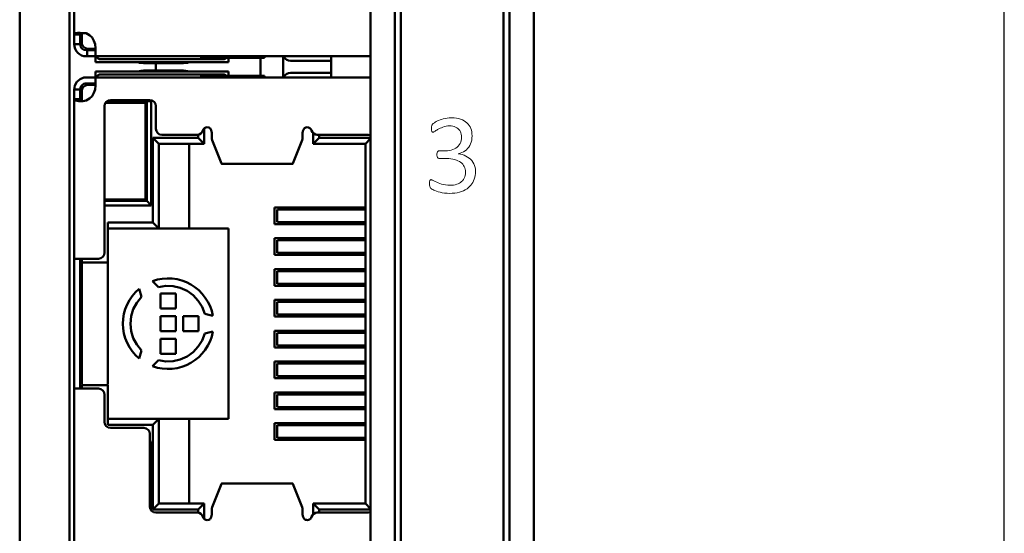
# Model space of a CAD drawing. Header units: millimetres. Extents: x 5 to 292, y 5 to 205.
# Tile 18 of 21: x 205.09 to 221.37, y 131.04 to 139.54. Entities that reach past the tile are written whole.
import ezdxf

# ---------------------------------------------------------------- set-up
doc = ezdxf.new("R2010")
doc.units = ezdxf.units.MM
doc.styles.add('TextStyle_1', font='Arial.TTF', dxfattribs={"height": 3.5})
doc.dimstyles.new('DIM_ST_1', dxfattribs={"dimtxt": 3.5, "dimasz": 2.5, "dimexe": 1.75, "dimexo": 0, "dimgap": 0.4375, "dimtad": 1, "dimlfac": 2, "dimrnd": 0.01, "dimdsep": 46, "dimtxsty": 'TextStyle_1', "dimcen": 0.09, "dimclrd": 7, "dimclre": 7, "dimclrt": 7, "dimazin": 0, "dimtfac": 1, "dimtdec": 0, "dimtmove": 0, "dimatfit": 3, "dimldrblk": 'NONE', "dimfxl": 1, "dimtvp": 1, "dimtolj": 1, "dimarcsym": 0})

# ---------------------------------------------------------------- blocks, each defined once
blk = doc.blocks.new('*D8')
at = {"color": 7, "lineweight": -2}
for p, q in [((213.34, 156.76), (223.12, 156.76)), ((221.37, 89.26), (221.37, 154.26)), ((213.34, 86.76), (223.12, 86.76))]:
    blk.add_line(p, q, dxfattribs=at)
at = {"color": 7}
for points in [[(221.787, 154.26), (220.954, 154.26), (221.37, 156.76)], [(220.954, 89.26), (221.787, 89.26), (221.37, 86.76)]]:
    blk.add_solid(points, dxfattribs=at)
at = {"layer": 'Defpoints', "color": 0}
for p in [(213.34, 156.76), (221.37, 156.76), (213.34, 86.76)]:
    blk.add_point(p, dxfattribs=at)
at = {"color": 7, "insert": (219.146, 121.76), "char_height": 3.5, "attachment_point": 5, "rotation": 90, "style": 'TextStyle_1'}
blk.add_mtext('\\A1;140{\\H0.5x;\\S^ ;}', dxfattribs=at)
blk = doc.blocks.new('_None')
blk = doc.blocks.new('Seite_1')
at = {"color": 7, "linetype": 'Continuous', "lineweight": 50}
for p, q in [((205.0903, 87.5103), (205.0903, 156.0103)), ((205.9152, 156.0103), (205.9152, 87.5103)), ((210.8903, 87.5103), (210.8903, 156.0103)), ((211.2903, 156.0103), (211.2903, 87.5103)), ((213.1903, 87.5103), (213.1903, 156.0103)), ((213.5903, 156.0103), (213.5903, 87.5103)), ((211.3903, 87.6103), (211.3903, 155.9103)), ((213.0903, 155.9103), (213.0903, 87.6103)), ((207.3403, 138.8234), (207.3403, 138.6971)), ((208.4296, 137.1554), (209.6054, 137.1554)), ((209.3486, 136.4004), (209.3486, 136.1902)), ((209.3486, 135.8904), (209.3486, 135.6802)), ((209.3486, 135.3804), (209.3486, 135.1702)), ((209.3486, 134.8704), (209.3486, 134.6602)), ((209.3486, 134.3604), (209.3486, 134.1502)), ((209.3486, 133.8504), (209.3486, 133.6402)), ((209.3486, 133.3404), (209.3486, 133.1302)), ((209.3486, 132.8304), (209.3486, 132.6202)), ((209.6054, 131.8651), (208.4296, 131.8651))]:
    blk.add_line(p, q, dxfattribs=at)
at = {"color": 7, "linetype": 'Continuous', "lineweight": 9}
for p, q in [((212.0259, 137.3701), (212.1316, 137.3701)), ((212.1476, 137.2434), (212.0282, 137.2434)), ((212.3421, 137.3226), (212.3421, 137.3207))]:
    blk.add_line(p, q, dxfattribs=at)
at = {"color": 7, "lineweight": 50, "flags": 128}
for points in [[(205.9903, 141.9353), (205.9903, 139.2938)], [(205.9903, 139.2938), (205.9972, 139.3105), (206.0082, 139.3161), (206.0265, 139.3198), (206.0536, 139.3215), (206.0903, 139.3213), (206.1364, 139.3193), (206.1903, 139.3153)], [(205.9903, 139.1352), (205.9903, 139.1821), (205.9903, 139.2252), (205.9903, 139.2629), (205.9903, 139.2938)], [(205.9903, 139.2938), (206.0903, 139.2938)], [(206.1128, 139.3203), (206.1084, 139.3198), (206.0993, 139.3161), (206.0938, 139.3105), (206.091, 139.3031), (206.0903, 139.2938)], [(206.0903, 139.2938), (206.0903, 139.2629), (206.0903, 139.2252), (206.0903, 139.1821), (206.0903, 139.1352)], [(206.1153, 139.3202), (206.1153, 139.3103)], [(206.1153, 139.1603), (206.1153, 139.1718), (206.1153, 139.2042), (206.1153, 139.2529), (206.1153, 139.3103)], [(206.1903, 139.3153), (206.2425, 139.2853), (206.286, 139.2436), (206.3183, 139.1927), (206.3374, 139.1356)], [(205.9903, 139.1352), (205.9942, 139.0962), (206.0056, 139.0587), (206.024, 139.0241), (206.0489, 138.9938), (206.0792, 138.969), (206.1138, 138.9505), (206.1513, 138.9391), (206.1903, 138.9353)], [(205.9903, 139.1352), (206.0903, 139.1352)], [(206.1903, 139.0353), (206.1521, 139.0429), (206.1196, 139.0645), (206.0979, 139.097), (206.0903, 139.1352)], [(206.1153, 139.1603), (206.1229, 139.122), (206.1446, 139.0896), (206.1771, 139.0679), (206.2153, 139.0603)], [(206.2044, 139.0353), (206.1903, 139.0353)], [(206.2044, 139.0353), (206.3419, 139.0353)], [(206.2044, 138.9353), (206.2044, 139.0353)], [(206.2153, 139.0603), (206.3425, 139.0603)], [(206.3374, 139.1356), (206.3425, 139.0697)], [(206.3377, 139.0603), (206.3419, 139.0353)], [(206.3425, 138.9356), (206.3425, 138.945), (206.3425, 138.9725), (206.3425, 139.0155), (206.3425, 139.0697)], [(206.2044, 138.9353), (206.1903, 138.9353)], [(206.3355, 138.9353), (206.2044, 138.9353)], [(206.3419, 138.9353), (206.3419, 138.8353)], [(206.3425, 138.9356), (210.8903, 138.9356)], [(206.4419, 138.8853), (206.4262, 138.8864), (206.4124, 138.8895), (206.3891, 138.9003), (206.3701, 138.9156), (206.3553, 138.9353)], [(206.4419, 138.8853), (208.4419, 138.8853)], [(207.2547, 138.9353), (207.2501, 138.9353), (207.2366, 138.9353)], [(208.0903, 138.9103), (208.0903, 138.9356)], [(208.0903, 138.9103), (209.1403, 138.9103)], [(208.507, 138.9103), (208.4946, 138.9003), (208.4713, 138.8895), (208.4576, 138.8864), (208.4419, 138.8853)], [(208.5419, 138.8353), (208.5419, 138.9103)], [(209.0723, 138.6103), (209.0723, 138.6213), (209.0723, 138.7295), (209.0723, 138.8578), (209.0723, 138.9103)], [(209.1403, 138.9356), (209.1403, 138.9103)], [(209.4493, 138.9276), (209.4493, 138.5931)], [(210.2403, 138.585), (210.2403, 138.9356)], [(206.4419, 138.8353), (206.4036, 138.8353), (206.3712, 138.8353), (206.3495, 138.8353), (206.3419, 138.8353)], [(208.4419, 138.8353), (206.4419, 138.8353)], [(207.138, 138.8234), (207.1008, 138.8249), (207.0689, 138.8292), (207.0481, 138.8353)], [(207.797, 138.8234), (207.138, 138.8234)], [(207.887, 138.8353), (207.8661, 138.8292), (207.8342, 138.8249), (207.797, 138.8234)], [(208.5419, 138.8353), (208.5343, 138.8353), (208.5126, 138.8353), (208.4802, 138.8353), (208.4419, 138.8353)], [(209.7425, 138.8606), (209.6756, 138.8606), (209.6188, 138.8606), (209.581, 138.8606), (209.5675, 138.8606)], [(209.7425, 138.8606), (210.2403, 138.8606)], [(206.1523, 138.5816), (206.0882, 138.5572), (206.0361, 138.5125), (206.0021, 138.4529), (205.9903, 138.3853)], [(206.1903, 138.5853), (206.1716, 138.5844), (206.1523, 138.5816)], [(206.1903, 138.5853), (206.2148, 138.5853), (206.2342, 138.5853)], [(206.2342, 138.5853), (206.3355, 138.5853)], [(206.3419, 138.6853), (206.3495, 138.6853), (206.3712, 138.6853), (206.4036, 138.6853), (206.4419, 138.6853)], [(206.3419, 138.6853), (206.3419, 138.5853)], [(210.8903, 138.585), (206.3425, 138.585)], [(206.3425, 138.4508), (206.3425, 138.5051), (206.3425, 138.548), (206.3425, 138.5755), (206.3425, 138.585)], [(206.3553, 138.5853), (206.3701, 138.6049), (206.3891, 138.6202), (206.4124, 138.6311), (206.4262, 138.6342), (206.4419, 138.6353)], [(206.4419, 138.6853), (208.4419, 138.6853)], [(208.4419, 138.6353), (206.4419, 138.6353)], [(207.0481, 138.6853), (207.0689, 138.6914), (207.1008, 138.6956), (207.138, 138.6971)], [(207.138, 138.6971), (207.797, 138.6971)], [(207.2366, 138.5853), (207.2501, 138.5853), (207.2547, 138.5853)], [(207.797, 138.6971), (207.8342, 138.6956), (207.8661, 138.6914), (207.887, 138.6853)], [(209.1403, 138.6103), (208.0903, 138.6103)], [(208.0903, 138.585), (208.0903, 138.6103)], [(208.4419, 138.6853), (208.4802, 138.6853), (208.5126, 138.6853), (208.5343, 138.6853), (208.5419, 138.6853)], [(208.4419, 138.6353), (208.4576, 138.6342), (208.4713, 138.6311), (208.4946, 138.6202), (208.507, 138.6103)], [(208.5419, 138.6103), (208.5419, 138.6853)], [(209.1403, 138.6103), (209.1403, 138.585)], [(209.5675, 138.66), (209.581, 138.66), (209.6188, 138.66), (209.6756, 138.66), (209.7425, 138.66)], [(210.2403, 138.66), (209.7425, 138.66)], [(206.0903, 138.3853), (205.9903, 138.3853)], [(205.9903, 138.2267), (205.9903, 138.2576), (205.9903, 138.2953), (205.9903, 138.3384), (205.9903, 138.3853)], [(206.0903, 138.3853), (206.0946, 138.4144), (206.1073, 138.4409), (206.1271, 138.4627), (206.1523, 138.4778)], [(206.0903, 138.3853), (206.0903, 138.3384), (206.0903, 138.2953), (206.0903, 138.2576), (206.0903, 138.2267)], [(206.2153, 138.4603), (206.1771, 138.4527), (206.1446, 138.431), (206.1229, 138.3985), (206.1153, 138.3603)], [(206.1523, 138.4778), (206.1714, 138.4834), (206.1903, 138.4853)], [(206.2342, 138.4853), (206.2148, 138.4853), (206.1903, 138.4853)], [(206.3374, 138.385), (206.3183, 138.3278), (206.286, 138.277), (206.2425, 138.2353), (206.1903, 138.2052)], [(206.3425, 138.4603), (206.2153, 138.4603)], [(206.3419, 138.4853), (206.2342, 138.4853)], [(206.3425, 138.4508), (206.3374, 138.385)], [(206.3419, 138.4853), (206.3377, 138.4603)], [(206.0903, 138.2267), (205.9903, 138.2267)], [(206.1903, 138.2052), (206.1317, 138.1947), (206.0997, 138.1934), (206.0681, 138.1947), (206.0385, 138.1987), (206.0137, 138.2054), (205.9966, 138.2147), (205.9903, 138.2267)], [(205.9903, 138.2267), (205.9903, 135.5853)], [(206.1309, 138.1947), (206.127, 138.1951), (206.1124, 138.1995), (206.1006, 138.2065), (206.093, 138.2156), (206.0903, 138.2267)], [(206.1153, 138.2103), (206.1153, 138.2676), (206.1153, 138.3163), (206.1153, 138.3487), (206.1153, 138.3603)], [(206.1153, 138.2103), (206.1153, 138.1986)], [(206.4925, 138.1103), (206.5001, 138.1485), (206.5218, 138.181), (206.5542, 138.2027), (206.5925, 138.2103)], [(206.4925, 135.6853), (206.4925, 138.1103)], [(206.5113, 138.1653), (207.1678, 138.1653)], [(206.5357, 138.1903), (207.2653, 138.1903)], [(206.5903, 138.1903), (206.6097, 138.1653)], [(206.5903, 138.1903), (206.5903, 138.1653)], [(207.2425, 138.2103), (206.5925, 138.2103)], [(207.0222, 138.1653), (207.0403, 138.1903)], [(207.0403, 138.1903), (207.0403, 138.1653)], [(207.1678, 138.1653), (207.1678, 136.5653)], [(207.1903, 136.5403), (207.1903, 138.1903)], [(207.2425, 138.2103), (207.2808, 138.2027), (207.3132, 138.181), (207.3349, 138.1485), (207.3425, 138.1103)], [(207.2653, 138.1903), (207.2653, 136.4653)], [(207.3425, 137.7353), (207.3425, 138.1103)], [(207.3425, 137.7353), (207.3501, 137.697), (207.3718, 137.6646), (207.4042, 137.6429), (207.4425, 137.6353)], [(208.1196, 137.7067), (208.13, 137.7282), (208.1466, 137.7454), (208.1679, 137.7565), (208.1915, 137.7603)], [(208.1403, 137.4878), (208.1403, 137.7389)], [(208.1915, 137.7603), (208.216, 137.7561), (208.2379, 137.7442)], [(208.2379, 137.7442), (208.2566, 137.7101), (208.2665, 137.6676)], [(209.7685, 137.6676), (209.7785, 137.7101), (209.7971, 137.7442)], [(209.7971, 137.7442), (209.819, 137.7561), (209.8435, 137.7603)], [(209.8435, 137.7603), (209.8672, 137.7565), (209.8884, 137.7454), (209.905, 137.7282), (209.9154, 137.7067)], [(207.2903, 137.5878), (207.3903, 137.4878)], [(207.2903, 137.5878), (207.2903, 136.1853)], [(208.0403, 137.5878), (207.2903, 137.5878)], [(207.4425, 137.6353), (208.0238, 137.6353)], [(208.0238, 137.6353), (208.0552, 137.6403), (208.0835, 137.6551), (208.1057, 137.678), (208.1196, 137.7067)], [(208.0403, 137.6379), (208.0403, 137.5878)], [(208.0403, 137.5878), (208.1403, 137.4878)], [(208.2665, 137.6114), (208.2665, 137.6676)], [(208.2665, 137.6114), (208.27, 137.5696), (208.2735, 137.5472)], [(209.7615, 137.5472), (209.765, 137.5696), (209.7685, 137.6114)], [(209.7685, 137.6676), (209.7685, 137.6114)], [(209.9154, 137.7067), (209.9293, 137.678), (209.9515, 137.6551), (209.9798, 137.6403), (210.0113, 137.6353)], [(209.9403, 137.6666), (209.9403, 137.4878)], [(210.0403, 137.5878), (209.9403, 137.4878)], [(210.0113, 137.6353), (210.8575, 137.6353)], [(210.0403, 137.5878), (210.0403, 137.6353)], [(210.8903, 137.5878), (210.0403, 137.5878)], [(210.8903, 137.5728), (210.8053, 137.4878)], [(210.8575, 137.6353), (210.8903, 137.6287)], [(207.3903, 137.4878), (208.1403, 137.4878)], [(207.3903, 136.0853), (207.3903, 137.4878)], [(207.8903, 137.4878), (207.8903, 136.0853)], [(208.2735, 137.5472), (208.4297, 137.1592)], [(209.6053, 137.1592), (209.7615, 137.5472)], [(209.9403, 137.4878), (210.8053, 137.4878)], [(210.8053, 137.4878), (210.8053, 131.5328)], [(208.4297, 137.1592), (208.4322, 137.1573)], [(209.6028, 137.1573), (209.6053, 137.1592)], [(207.1678, 136.5653), (206.4925, 136.5653)], [(206.4925, 136.5403), (207.1903, 136.5403)], [(207.2653, 136.4653), (206.4925, 136.4653)], [(206.5903, 136.5403), (206.5943, 136.5653)], [(206.5903, 136.5653), (206.5903, 136.5403)], [(207.0366, 136.5653), (207.0403, 136.5403)], [(207.0403, 136.5653), (207.0403, 136.5403)], [(207.1903, 136.5403), (207.2653, 136.4653)], [(209.3053, 136.4328), (209.3053, 136.1578)], [(210.8053, 136.4328), (209.3053, 136.4328)], [(209.8053, 136.4328), (209.8053, 136.4003)], [(209.8153, 136.4103), (209.8153, 136.4328)], [(209.9653, 136.4328), (209.9653, 136.4203)], [(210.0903, 136.4203), (210.0903, 136.4328)], [(210.2403, 136.4103), (210.2403, 136.4328)], [(209.3505, 136.4003), (209.3514, 136.4003), (209.3681, 136.4003)], [(210.8053, 136.4003), (209.3681, 136.4003)], [(209.8153, 136.4103), (209.8211, 136.4103), (209.8382, 136.4103), (209.8659, 136.4103), (209.9032, 136.4103), (209.9486, 136.4103), (210.0005, 136.4103), (210.0568, 136.4103), (210.1153, 136.4103)], [(209.8153, 136.4103), (209.8153, 136.4003)], [(209.9653, 136.4203), (209.9653, 136.4103)], [(209.9653, 136.4203), (210.0903, 136.4203)], [(210.0393, 136.4203), (210.0393, 136.4103)], [(210.1153, 136.4103), (210.8053, 136.4103)], [(206.5453, 135.5253), (206.5453, 136.1853)], [(207.2903, 136.1853), (206.5453, 136.1853)], [(207.2903, 136.1853), (207.3903, 136.0853)], [(209.3053, 136.1578), (210.8053, 136.1578)], [(209.3681, 136.1903), (209.3514, 136.1903), (209.3505, 136.1903)], [(209.3681, 136.1903), (210.8053, 136.1903)], [(209.8053, 136.1903), (209.8053, 136.1578)], [(209.8153, 136.1903), (209.8153, 136.1803)], [(209.8153, 136.1578), (209.8153, 136.1803)], [(210.1153, 136.1803), (210.0568, 136.1803), (210.0005, 136.1803), (209.9486, 136.1803), (209.9032, 136.1803), (209.8659, 136.1803), (209.8382, 136.1803), (209.8211, 136.1803), (209.8153, 136.1803)], [(209.9653, 136.1803), (209.9653, 136.1703)], [(209.9653, 136.1703), (209.9653, 136.1578)], [(210.0903, 136.1703), (209.9653, 136.1703)], [(210.0393, 136.1803), (210.0393, 136.1703)], [(210.0903, 136.1578), (210.0903, 136.1703)], [(210.8053, 136.1803), (210.1153, 136.1803)], [(210.2403, 136.1578), (210.2403, 136.1803)], [(206.5453, 136.0853), (206.5453, 133.5023)], [(206.5453, 136.0853), (207.3903, 136.0853)], [(207.8903, 136.0853), (207.3903, 136.0853)], [(208.5453, 136.0853), (207.8903, 136.0853)], [(208.5419, 132.9353), (208.5419, 136.0853)], [(208.5453, 132.9353), (208.5453, 136.0853)], [(209.3053, 135.9228), (209.3053, 135.6478)], [(210.8053, 135.9228), (209.3053, 135.9228)], [(209.3505, 135.8903), (209.3514, 135.8903), (209.3681, 135.8903)], [(210.8053, 135.8903), (209.3681, 135.8903)], [(209.8053, 135.9228), (209.8053, 135.8903)], [(209.8153, 135.9003), (209.8153, 135.9228)], [(209.8153, 135.9003), (209.8211, 135.9003), (209.8382, 135.9003), (209.8659, 135.9003), (209.9032, 135.9003), (209.9486, 135.9003), (210.0005, 135.9003), (210.0568, 135.9003), (210.1153, 135.9003)], [(209.8153, 135.9003), (209.8153, 135.8903)], [(209.9653, 135.9228), (209.9653, 135.9103)], [(209.9653, 135.9103), (209.9653, 135.9003)], [(209.9653, 135.9103), (210.0903, 135.9103)], [(209.9893, 135.9103), (209.9893, 135.9003)], [(209.9893, 135.9103), (209.9893, 135.9003)], [(210.0903, 135.9103), (210.0903, 135.9228)], [(210.1153, 135.9003), (210.8053, 135.9003)], [(210.1893, 135.9003), (210.1893, 135.9228)], [(210.1893, 135.9003), (210.1893, 135.9228)], [(210.2403, 135.9003), (210.2403, 135.9228)], [(206.3925, 135.5853), (206.4308, 135.5929), (206.4632, 135.6146), (206.4849, 135.647), (206.4925, 135.6853)], [(209.3053, 135.6478), (210.8053, 135.6478)], [(209.3681, 135.6803), (209.3514, 135.6803), (209.3505, 135.6803)], [(209.3681, 135.6803), (210.8053, 135.6803)], [(209.8053, 135.6803), (209.8053, 135.6478)], [(209.8153, 135.6803), (209.8153, 135.6703)], [(209.8153, 135.6478), (209.8153, 135.6703)], [(210.1153, 135.6703), (210.0568, 135.6703), (210.0005, 135.6703), (209.9486, 135.6703), (209.9032, 135.6703), (209.8659, 135.6703), (209.8382, 135.6703), (209.8211, 135.6703), (209.8153, 135.6703)], [(209.9653, 135.6703), (209.9653, 135.6603)], [(209.9653, 135.6603), (209.9653, 135.6478)], [(210.0903, 135.6603), (209.9653, 135.6603)], [(209.9893, 135.6703), (209.9893, 135.6603)], [(209.9893, 135.6603), (209.9893, 135.6703)], [(210.0903, 135.6478), (210.0903, 135.6603)], [(210.8053, 135.6703), (210.1153, 135.6703)], [(210.1893, 135.6478), (210.1893, 135.6703)], [(210.2403, 135.6478), (210.2403, 135.6703)], [(206.1903, 135.5853), (206.1513, 135.5853), (206.1138, 135.5853), (206.0792, 135.5853), (206.0489, 135.5853), (206.024, 135.5853), (206.0055, 135.5853), (205.9942, 135.5853), (205.9903, 135.5853)], [(205.9903, 133.4423), (205.9903, 135.5783)], [(206.0903, 133.4353), (206.0903, 135.5853)], [(206.1153, 135.5853), (206.1153, 135.5253)], [(206.2153, 135.5253), (206.1771, 135.5253), (206.1446, 135.5253), (206.1229, 135.5253), (206.1153, 135.5253)], [(206.1153, 133.5023), (206.1153, 135.5183)], [(206.1903, 135.5853), (206.3925, 135.5853)], [(206.2153, 135.5253), (206.5453, 135.5253)], [(209.3053, 135.4128), (209.3053, 135.1378)], [(210.8053, 135.4128), (209.3053, 135.4128)], [(209.3505, 135.3803), (209.3514, 135.3803), (209.3681, 135.3803)], [(210.8053, 135.3803), (209.3681, 135.3803)], [(209.8053, 135.4128), (209.8053, 135.3803)], [(209.8153, 135.3903), (209.8153, 135.4128)], [(209.8153, 135.3903), (209.8211, 135.3903), (209.8382, 135.3903), (209.8659, 135.3903), (209.9032, 135.3903), (209.9486, 135.3903), (210.0005, 135.3903), (210.0568, 135.3903), (210.1153, 135.3903)], [(209.8153, 135.3903), (209.8153, 135.3803)], [(209.9653, 135.4128), (209.9653, 135.4003)], [(209.9653, 135.4003), (209.9653, 135.3903)], [(209.9653, 135.4003), (210.0903, 135.4003)], [(209.9893, 135.4003), (209.9893, 135.3903)], [(209.9893, 135.3903), (209.9893, 135.4003)], [(210.0903, 135.4003), (210.0903, 135.4128)], [(210.1153, 135.3903), (210.8053, 135.3903)], [(210.1893, 135.3903), (210.1893, 135.4128)], [(210.2403, 135.3903), (210.2403, 135.4128)], [(208.2839, 134.6405), (208.2654, 134.7201), (208.2382, 134.7973), (208.2029, 134.871), (208.1597, 134.9404), (208.1092, 135.0048), (208.052, 135.0632), (207.9888, 135.1151), (207.9203, 135.1598), (207.8474, 135.1967), (207.7708, 135.2256), (207.6916, 135.2459), (207.6107, 135.2574), (207.529, 135.2601), (207.4474, 135.2538), (207.3671, 135.2388), (207.2888, 135.215)], [(207.2888, 135.215), (207.3836, 135.114)], [(207.3836, 135.114), (207.5044, 135.1339), (207.6269, 135.1299), (207.7462, 135.1021), (207.8578, 135.0515), (207.9574, 134.9802), (208.0412, 134.8907), (208.1059, 134.7867), (208.149, 134.672)], [(209.3053, 135.1378), (210.8053, 135.1378)], [(209.3681, 135.1703), (209.3514, 135.1703), (209.3505, 135.1703)], [(209.3681, 135.1703), (210.8053, 135.1703)], [(209.8053, 135.1703), (209.8053, 135.1378)], [(209.8153, 135.1703), (209.8153, 135.1603)], [(209.8153, 135.1378), (209.8153, 135.1603)], [(210.1153, 135.1603), (210.0568, 135.1603), (210.0005, 135.1603), (209.9486, 135.1603), (209.9032, 135.1603), (209.8659, 135.1603), (209.8382, 135.1603), (209.8211, 135.1603), (209.8153, 135.1603)], [(209.9653, 135.1603), (209.9653, 135.1503)], [(209.9653, 135.1503), (209.9653, 135.1378)], [(210.0903, 135.1503), (209.9653, 135.1503)], [(209.9893, 135.1603), (209.9893, 135.1503)], [(209.9893, 135.1503), (209.9893, 135.1603)], [(210.0903, 135.1378), (210.0903, 135.1503)], [(210.8053, 135.1603), (210.1153, 135.1603)], [(210.1893, 135.1378), (210.1893, 135.1603)], [(210.1893, 135.1603), (210.1893, 135.1378)], [(210.2403, 135.1378), (210.2403, 135.1603)], [(206.1153, 135.0167), (206.1062, 135.0246), (206.0953, 135.046), (206.0903, 135.0801)], [(206.1153, 135.0408), (206.1028, 135.0314)], [(207.0632, 135.0848), (207.0035, 135.0289), (206.9503, 134.9668), (206.9041, 134.8993), (206.8656, 134.8272), (206.8351, 134.7513), (206.8131, 134.6726), (206.7998, 134.5919), (206.7953, 134.5103), (206.7998, 134.4286), (206.8131, 134.3479), (206.8351, 134.2692), (206.8656, 134.1933), (206.9041, 134.1212), (206.9503, 134.0537), (207.0035, 133.9916), (207.0632, 133.9357)], [(207.1034, 134.9522), (207.0632, 135.0848)], [(207.6703, 135.0103), (207.4203, 135.0103)], [(207.4203, 135.0103), (207.4203, 134.7603)], [(207.6703, 134.7603), (207.6703, 135.0103)], [(207.1034, 134.0683), (207.0257, 134.163), (206.9679, 134.2711), (206.9323, 134.3883), (206.9203, 134.5103), (206.9323, 134.6322), (206.9679, 134.7494), (207.0257, 134.8575), (207.1034, 134.9522)], [(209.3053, 134.9028), (209.3053, 134.6278)], [(210.8053, 134.9028), (209.3053, 134.9028)], [(209.3505, 134.8703), (209.3514, 134.8703), (209.3681, 134.8703)], [(210.8053, 134.8703), (209.3681, 134.8703)], [(209.8053, 134.9028), (209.8053, 134.8703)], [(209.8153, 134.8803), (209.8153, 134.9028)], [(209.8153, 134.8803), (209.8211, 134.8803), (209.8382, 134.8803), (209.8659, 134.8803), (209.9032, 134.8803), (209.9486, 134.8803), (210.0005, 134.8803), (210.0568, 134.8803), (210.1153, 134.8803)], [(209.8153, 134.8803), (209.8153, 134.8703)], [(209.9653, 134.9028), (209.9653, 134.8903)], [(209.9653, 134.8903), (209.9653, 134.8803)], [(209.9653, 134.8903), (210.0903, 134.8903)], [(210.0393, 134.8903), (210.0393, 134.8803)], [(210.0903, 134.8903), (210.0903, 134.9028)], [(210.1153, 134.8803), (210.8053, 134.8803)], [(210.2403, 134.8803), (210.2403, 134.9028)], [(207.4203, 134.7603), (207.6703, 134.7603)], [(208.149, 134.672), (208.2839, 134.6405)], [(209.3681, 134.6603), (209.3514, 134.6603), (209.3505, 134.6603)], [(209.3681, 134.6603), (210.8053, 134.6603)], [(209.8053, 134.6603), (209.8053, 134.6278)], [(209.8153, 134.6603), (209.8153, 134.6503)], [(209.8153, 134.6278), (209.8153, 134.6503)], [(210.1153, 134.6503), (210.0568, 134.6503), (210.0005, 134.6503), (209.9486, 134.6503), (209.9032, 134.6503), (209.8659, 134.6503), (209.8382, 134.6503), (209.8211, 134.6503), (209.8153, 134.6503)], [(209.9653, 134.6503), (209.9653, 134.6403)], [(209.9653, 134.6403), (209.9653, 134.6278)], [(210.0903, 134.6403), (209.9653, 134.6403)], [(210.0393, 134.6503), (210.0393, 134.6403)], [(210.0903, 134.6278), (210.0903, 134.6403)], [(210.8053, 134.6503), (210.1153, 134.6503)], [(210.2343, 134.6503), (210.2343, 134.6278)], [(210.2403, 134.6303), (210.2403, 134.6503)], [(207.4203, 134.6353), (207.4203, 134.3853)], [(207.6703, 134.6353), (207.4203, 134.6353)], [(207.6703, 134.3853), (207.6703, 134.6353)], [(207.7953, 134.6353), (207.7953, 134.3853)], [(208.0453, 134.6353), (207.7953, 134.6353)], [(208.0453, 134.3853), (208.0453, 134.6353)], [(209.3053, 134.6278), (210.8053, 134.6278)], [(210.2378, 134.6278), (210.2393, 134.6353)], [(207.2888, 133.8055), (207.3671, 133.7818), (207.4474, 133.7667), (207.529, 133.7604), (207.6107, 133.7631), (207.6916, 133.7747), (207.7708, 133.795), (207.8474, 133.8238), (207.9203, 133.8607), (207.9888, 133.9054), (208.052, 133.9573), (208.1092, 134.0158), (208.1597, 134.0801), (208.2029, 134.1495), (208.2382, 134.2233), (208.2654, 134.3004), (208.2839, 134.38)], [(208.149, 134.3485), (208.1059, 134.2338), (208.0412, 134.1298), (207.9574, 134.0404), (207.8578, 133.969), (207.7462, 133.9184), (207.6269, 133.8906), (207.5044, 133.8866), (207.3836, 133.9066)], [(207.4203, 134.3853), (207.6703, 134.3853)], [(207.7953, 134.3853), (208.0453, 134.3853)], [(208.2839, 134.38), (208.149, 134.3485)], [(209.3053, 134.3928), (209.3053, 134.1178)], [(210.8053, 134.3928), (209.3053, 134.3928)], [(209.3505, 134.3603), (209.3514, 134.3603), (209.3681, 134.3603)], [(210.8053, 134.3603), (209.3681, 134.3603)], [(209.8053, 134.3928), (209.8053, 134.3603)], [(209.8153, 134.3703), (209.8153, 134.3928)], [(209.8153, 134.3703), (209.8211, 134.3703), (209.8382, 134.3703), (209.8659, 134.3703), (209.9032, 134.3703), (209.9486, 134.3703), (210.0005, 134.3703), (210.0568, 134.3703), (210.1153, 134.3703)], [(209.8153, 134.3703), (209.8153, 134.3603)], [(209.9653, 134.3928), (209.9653, 134.3803)], [(209.9653, 134.3803), (209.9653, 134.3703)], [(209.9653, 134.3803), (210.0903, 134.3803)], [(210.0393, 134.3803), (210.0393, 134.3703)], [(210.0903, 134.3803), (210.0903, 134.3928)], [(210.1153, 134.3703), (210.8053, 134.3703)], [(210.2403, 134.3703), (210.2403, 134.3928)], [(207.4203, 134.2603), (207.4203, 134.0103)], [(207.6703, 134.2603), (207.4203, 134.2603)], [(207.6703, 134.0103), (207.6703, 134.2603)], [(209.3681, 134.1503), (209.3514, 134.1503), (209.3505, 134.1503)], [(209.3681, 134.1503), (210.8053, 134.1503)], [(209.8053, 134.1503), (209.8053, 134.1178)], [(209.8153, 134.1503), (209.8153, 134.1403)], [(206.1153, 134.0054), (206.1053, 133.9964), (206.095, 133.9746), (206.0903, 133.9404)], [(206.1153, 133.9774), (206.1144, 133.9783), (206.1014, 133.9881)], [(207.0632, 133.9357), (207.1034, 134.0683)], [(207.4203, 134.0103), (207.6703, 134.0103)], [(209.3053, 134.1178), (210.8053, 134.1178)], [(209.8153, 134.1178), (209.8153, 134.1403)], [(210.1153, 134.1403), (210.0568, 134.1403), (210.0005, 134.1403), (209.9486, 134.1403), (209.9032, 134.1403), (209.8659, 134.1403), (209.8382, 134.1403), (209.8211, 134.1403), (209.8153, 134.1403)], [(209.9653, 134.1403), (209.9653, 134.1303)], [(209.9653, 134.1303), (209.9653, 134.1178)], [(210.0903, 134.1303), (209.9653, 134.1303)], [(210.0393, 134.1403), (210.0393, 134.1303)], [(210.0903, 134.1178), (210.0903, 134.1303)], [(210.8053, 134.1403), (210.1153, 134.1403)], [(210.2403, 134.1178), (210.2403, 134.1403)], [(207.3836, 133.9066), (207.2888, 133.8055)], [(209.3053, 133.8828), (209.3053, 133.6078)], [(210.8053, 133.8828), (209.3053, 133.8828)], [(209.3505, 133.8503), (209.3514, 133.8503), (209.3681, 133.8503)], [(210.8053, 133.8503), (209.3681, 133.8503)], [(209.8053, 133.8828), (209.8053, 133.8503)], [(209.8153, 133.8603), (209.8153, 133.8828)], [(209.8153, 133.8603), (209.8211, 133.8603), (209.8382, 133.8603), (209.8659, 133.8603), (209.9032, 133.8603), (209.9486, 133.8603), (210.0005, 133.8603), (210.0568, 133.8603), (210.1153, 133.8603)], [(209.8153, 133.8603), (209.8153, 133.8503)], [(209.9653, 133.8828), (209.9653, 133.8703)], [(209.9653, 133.8703), (209.9653, 133.8603)], [(209.9653, 133.8703), (210.0903, 133.8703)], [(210.0393, 133.8703), (210.0393, 133.8603)], [(210.0903, 133.8703), (210.0903, 133.8828)], [(210.1153, 133.8603), (210.8053, 133.8603)], [(210.1643, 133.8828), (210.1643, 133.8603)], [(210.2403, 133.8603), (210.2403, 133.8828)], [(209.3053, 133.6078), (210.8053, 133.6078)], [(209.3681, 133.6403), (209.3514, 133.6403), (209.3505, 133.6403)], [(209.3681, 133.6403), (210.8053, 133.6403)], [(209.8053, 133.6403), (209.8053, 133.6078)], [(209.8153, 133.6403), (209.8153, 133.6303)], [(209.8153, 133.6078), (209.8153, 133.6303)], [(210.1153, 133.6303), (210.0568, 133.6303), (210.0005, 133.6303), (209.9486, 133.6303), (209.9032, 133.6303), (209.8659, 133.6303), (209.8382, 133.6303), (209.8211, 133.6303), (209.8153, 133.6303)], [(209.9653, 133.6303), (209.9653, 133.6203)], [(209.9653, 133.6203), (209.9653, 133.6078)], [(210.0903, 133.6203), (209.9653, 133.6203)], [(210.0393, 133.6303), (210.0393, 133.6203)], [(210.0903, 133.6078), (210.0903, 133.6203)], [(210.8053, 133.6303), (210.1153, 133.6303)], [(210.2403, 133.6078), (210.2403, 133.6303)], [(205.9903, 133.4353), (205.9942, 133.4353), (206.0055, 133.4353), (206.024, 133.4353), (206.0489, 133.4353), (206.0792, 133.4353), (206.1138, 133.4353), (206.1513, 133.4353), (206.1903, 133.4353)], [(205.9903, 133.4353), (205.9903, 130.7939)], [(206.1153, 133.4953), (206.1153, 133.4353)], [(206.1153, 133.4953), (206.1229, 133.4953), (206.1446, 133.4953), (206.1771, 133.4953), (206.2153, 133.4953)], [(206.3925, 133.4353), (206.1903, 133.4353)], [(206.2153, 133.4953), (206.5453, 133.4953)], [(206.4925, 133.3353), (206.4849, 133.3735), (206.4632, 133.406), (206.4308, 133.4277), (206.3925, 133.4353)], [(206.4925, 132.8853), (206.4925, 133.3353)], [(206.5453, 132.8353), (206.5453, 133.4953)], [(209.3053, 133.3728), (209.3053, 133.0978)], [(210.8053, 133.3728), (209.3053, 133.3728)], [(209.3505, 133.3403), (209.3514, 133.3403), (209.3681, 133.3403)], [(210.8053, 133.3403), (209.3681, 133.3403)], [(209.8053, 133.3728), (209.8053, 133.3403)], [(209.8153, 133.3503), (209.8153, 133.3728)], [(209.8153, 133.3503), (209.8211, 133.3503), (209.8382, 133.3503), (209.8659, 133.3503), (209.9032, 133.3503), (209.9486, 133.3503), (210.0005, 133.3503), (210.0568, 133.3503), (210.1153, 133.3503)], [(209.8153, 133.3503), (209.8153, 133.3403)], [(209.9653, 133.3728), (209.9653, 133.3603)], [(209.9653, 133.3603), (209.9653, 133.3503)], [(209.9653, 133.3603), (210.0903, 133.3603)], [(210.0393, 133.3603), (210.0393, 133.3503)], [(210.0814, 133.3503), (210.0624, 133.3603)], [(210.0903, 133.3603), (210.0903, 133.3728)], [(210.1153, 133.3503), (210.8053, 133.3503)], [(210.2106, 133.3587), (210.2078, 133.3706), (210.2067, 133.3728)], [(210.2106, 133.3587), (210.2115, 133.3503)], [(210.2403, 133.3503), (210.2403, 133.3728)], [(209.3053, 133.0978), (210.8053, 133.0978)], [(209.3681, 133.1303), (209.3514, 133.1303), (209.3505, 133.1303)], [(209.3681, 133.1303), (210.8053, 133.1303)], [(209.8053, 133.1303), (209.8053, 133.0978)], [(209.8153, 133.1303), (209.8153, 133.1203)], [(209.8153, 133.0978), (209.8153, 133.1203)], [(210.1153, 133.1203), (210.0568, 133.1203), (210.0005, 133.1203), (209.9486, 133.1203), (209.9032, 133.1203), (209.8659, 133.1203), (209.8382, 133.1203), (209.8211, 133.1203), (209.8153, 133.1203)], [(209.9653, 133.1203), (209.9653, 133.1103)], [(209.9653, 133.1103), (209.9653, 133.0978)], [(210.0903, 133.1103), (209.9653, 133.1103)], [(210.0903, 133.0978), (210.0903, 133.1103)], [(210.8053, 133.1203), (210.1153, 133.1203)], [(210.2403, 133.0978), (210.2403, 133.1203)], [(206.5925, 132.7853), (206.5542, 132.7929), (206.5218, 132.8146), (206.5001, 132.847), (206.4925, 132.8853)], [(207.3903, 132.9353), (206.5453, 132.9353)], [(207.2903, 132.8353), (207.3903, 132.9353)], [(207.3903, 132.9353), (207.8903, 132.9353)], [(207.3903, 131.5328), (207.3903, 132.9353)], [(207.8903, 132.9353), (208.5453, 132.9353)], [(207.8903, 131.5328), (207.8903, 132.9353)], [(209.3053, 132.8628), (209.3053, 132.5878)], [(210.8053, 132.8628), (209.3053, 132.8628)], [(209.8053, 132.8628), (209.8053, 132.8303)], [(209.8153, 132.8403), (209.8153, 132.8628)], [(209.9653, 132.8628), (209.9653, 132.8503)], [(209.9653, 132.8503), (209.9653, 132.8403)], [(209.9653, 132.8503), (210.0903, 132.8503)], [(210.0903, 132.8503), (210.0903, 132.8628)], [(210.2403, 132.8403), (210.2403, 132.8628)], [(206.5453, 132.8353), (207.2903, 132.8353)], [(207.1425, 132.7853), (206.5925, 132.7853)], [(207.2425, 132.6853), (207.2349, 132.7235), (207.2132, 132.756), (207.1808, 132.7777), (207.1425, 132.7853)], [(207.2425, 131.4853), (207.2425, 132.6853)], [(207.2903, 132.8353), (207.2903, 131.4328)], [(209.3505, 132.8303), (209.3514, 132.8303), (209.3681, 132.8303)], [(210.8053, 132.8303), (209.3681, 132.8303)], [(209.8153, 132.8403), (209.8211, 132.8403), (209.8382, 132.8403), (209.8659, 132.8403), (209.9032, 132.8403), (209.9486, 132.8403), (210.0005, 132.8403), (210.0568, 132.8403), (210.1153, 132.8403)], [(209.8153, 132.8403), (209.8153, 132.8303)], [(210.1153, 132.8403), (210.8053, 132.8403)], [(207.2653, 132.5553), (207.2425, 132.5325)], [(207.2425, 132.5553), (207.2653, 132.5553)], [(207.2653, 132.5553), (207.2653, 131.4243)], [(209.3053, 132.5878), (210.8053, 132.5878)], [(209.3681, 132.6203), (209.3514, 132.6203), (209.3505, 132.6203)], [(209.3681, 132.6203), (210.8053, 132.6203)], [(209.8053, 132.6203), (209.8053, 132.5878)], [(209.8153, 132.6203), (209.8153, 132.6103)], [(209.8153, 132.5878), (209.8153, 132.6103)], [(210.1153, 132.6103), (210.0568, 132.6103), (210.0005, 132.6103), (209.9486, 132.6103), (209.9032, 132.6103), (209.8659, 132.6103), (209.8382, 132.6103), (209.8211, 132.6103), (209.8153, 132.6103)], [(209.9653, 132.6103), (209.9653, 132.6003)], [(209.9653, 132.6003), (209.9653, 132.5878)], [(210.0903, 132.6003), (209.9653, 132.6003)], [(210.0903, 132.5878), (210.0903, 132.6003)], [(210.8053, 132.6103), (210.1153, 132.6103)], [(210.2403, 132.5878), (210.2403, 132.6103)], [(208.4297, 131.8613), (208.2735, 131.4733)], [(208.4322, 131.8632), (208.4297, 131.8613)], [(209.6053, 131.8613), (209.6028, 131.8632)], [(209.7615, 131.4733), (209.6053, 131.8613)], [(207.3425, 131.3853), (207.3042, 131.3929), (207.2718, 131.4146), (207.2501, 131.447), (207.2425, 131.4853)], [(207.2903, 131.4328), (207.3903, 131.5328)], [(207.2903, 131.4328), (208.0403, 131.4328)], [(208.0238, 131.3853), (207.3425, 131.3853)], [(208.1403, 131.5328), (207.3903, 131.5328)], [(208.1196, 131.3138), (208.1057, 131.3426), (208.0835, 131.3654), (208.0552, 131.3802), (208.0238, 131.3853)], [(208.0403, 131.4328), (208.1403, 131.5328)], [(208.0403, 131.4328), (208.0403, 131.3826)], [(208.1403, 131.2817), (208.1403, 131.5328)], [(208.2735, 131.4733), (208.27, 131.4509), (208.2665, 131.4091)], [(208.2665, 131.3529), (208.2665, 131.4091)], [(209.7685, 131.4091), (209.765, 131.4509), (209.7615, 131.4733)], [(209.7685, 131.4091), (209.7685, 131.3529)], [(210.0113, 131.3853), (209.9798, 131.3802), (209.9515, 131.3654), (209.9293, 131.3426), (209.9154, 131.3138)], [(209.9403, 131.5328), (209.9403, 131.3539)], [(210.8053, 131.5328), (209.9403, 131.5328)], [(210.0403, 131.4328), (209.9403, 131.5328)], [(210.8575, 131.3853), (210.0113, 131.3853)], [(210.0403, 131.4328), (210.8903, 131.4328)], [(210.0403, 131.3853), (210.0403, 131.4328)], [(210.8903, 131.4478), (210.8053, 131.5328)], [(210.8903, 131.3918), (210.8575, 131.3853)], [(208.1915, 131.2603), (208.1679, 131.2641), (208.1466, 131.2751), (208.13, 131.2923), (208.1196, 131.3138)], [(208.2379, 131.2764), (208.216, 131.2644), (208.1915, 131.2603)], [(208.2665, 131.3529), (208.2566, 131.3104), (208.2379, 131.2764)], [(209.7971, 131.2764), (209.7785, 131.3104), (209.7685, 131.3529)], [(209.9154, 131.3138), (209.9081, 131.2971), (209.897, 131.2827), (209.8828, 131.2713), (209.8662, 131.2638), (209.8483, 131.2604), (209.8301, 131.2615), (209.8127, 131.2669), (209.7971, 131.2764)]]:
    blk.add_lwpolyline(points, dxfattribs=at)
at = {"color": 7, "lineweight": 9, "flags": 128}
for points in [[(211.8993, 137.7445), (211.8997, 137.7609), (211.9008, 137.7747), (211.9034, 137.7863), (211.9071, 137.796), (211.909, 137.8), (211.9111, 137.8037), (211.9139, 137.8077), (211.9174, 137.8121), (211.9218, 137.8168), (211.9275, 137.8221), (211.936, 137.8287), (211.9474, 137.8365), (211.9617, 137.8456), (211.9784, 137.8551), (211.997, 137.8645), (212.0177, 137.8738), (212.0403, 137.8829), (212.0649, 137.8913), (212.0942, 137.8995), (212.1257, 137.9068), (212.1591, 137.9122), (212.194, 137.9154), (212.2305, 137.9165)], [(212.2305, 137.9165), (212.2715, 137.9151), (212.31, 137.9111), (212.3458, 137.9043), (212.3791, 137.8948), (212.4098, 137.8828), (212.4373, 137.8688), (212.4622, 137.8527), (212.4846, 137.8344), (212.5044, 137.8141), (212.5219, 137.7915), (212.5366, 137.7668), (212.5487, 137.7403), (212.558, 137.712), (212.5647, 137.6822), (212.5687, 137.6509), (212.57, 137.6181)], [(211.9255, 137.6796), (211.9193, 137.6802), (211.9138, 137.682), (211.9092, 137.6855), (211.9054, 137.6914), (211.9031, 137.6979), (211.9014, 137.7063), (211.9002, 137.7165), (211.8995, 137.7292), (211.8993, 137.7445)], [(212.198, 137.7828), (212.1683, 137.7815), (212.14, 137.7777), (212.113, 137.7712), (212.0875, 137.7624), (212.0635, 137.7529), (212.0411, 137.743), (212.0201, 137.7327), (212.0009, 137.7224), (211.9856, 137.7135), (211.9717, 137.705), (211.9593, 137.6967), (211.9485, 137.6895), (211.9403, 137.6847), (211.9335, 137.6815), (211.9291, 137.6801), (211.9255, 137.6796)], [(212.3965, 137.5971), (212.3952, 137.6208), (212.3915, 137.6438), (212.3853, 137.6661), (212.3766, 137.6873), (212.3653, 137.7067), (212.3516, 137.7243), (212.3353, 137.7399), (212.318, 137.7524), (212.2983, 137.7629), (212.2763, 137.7716), (212.2522, 137.7778), (212.2261, 137.7816), (212.198, 137.7828)], [(212.1316, 137.3701), (212.1652, 137.3713), (212.1969, 137.3751), (212.2265, 137.3813), (212.2541, 137.39), (212.2794, 137.401), (212.3024, 137.4142), (212.3231, 137.4296), (212.3413, 137.4471), (212.3577, 137.4673), (212.3714, 137.4896), (212.3824, 137.5139), (212.3902, 137.5399), (212.3949, 137.5677), (212.3965, 137.5971)], [(212.57, 137.6181), (212.5685, 137.5823), (212.5639, 137.5481), (212.5562, 137.5156), (212.5455, 137.4849), (212.532, 137.4566), (212.5155, 137.4305), (212.4962, 137.4068), (212.4762, 137.387), (212.4539, 137.3692), (212.4293, 137.3535), (212.4025, 137.3403), (212.3734, 137.3301), (212.3421, 137.3226)], [(211.9884, 137.3086), (211.989, 137.3233), (211.9907, 137.3355), (211.9934, 137.3454), (211.9971, 137.3535), (212.0017, 137.3597), (212.0087, 137.3656), (212.0166, 137.3689), (212.0259, 137.3701)], [(212.0282, 137.2434), (212.0197, 137.2444), (212.0115, 137.2475), (212.0042, 137.2531), (211.9981, 137.2612), (211.9942, 137.2697), (211.991, 137.28), (211.9891, 137.2928), (211.9884, 137.3086)], [(212.4622, 137.0171), (212.4608, 137.0424), (212.4569, 137.0663), (212.4503, 137.089), (212.4411, 137.1104), (212.4294, 137.1304), (212.4155, 137.1486), (212.3993, 137.1655), (212.3806, 137.1811), (212.3597, 137.1951), (212.3361, 137.2076), (212.3101, 137.2183), (212.2818, 137.2273), (212.2513, 137.2343), (212.2188, 137.2394), (212.1842, 137.2424), (212.1476, 137.2434)], [(212.3421, 137.3207), (212.3764, 137.3156), (212.4091, 137.3076), (212.4401, 137.2967), (212.4693, 137.2831), (212.4963, 137.2673), (212.5211, 137.2496), (212.5436, 137.2298), (212.5637, 137.2081), (212.5819, 137.1832), (212.5974, 137.1561), (212.61, 137.1269), (212.6191, 137.0964), (212.6245, 137.0646), (212.6263, 137.0316)], [(212.6263, 137.0316), (212.6251, 136.9974), (212.6212, 136.9646), (212.6149, 136.9333), (212.606, 136.9034), (212.5946, 136.8749), (212.5809, 136.8481), (212.5659, 136.8243), (212.549, 136.802), (212.5301, 136.7812), (212.5092, 136.7619), (212.4864, 136.7443), (212.4585, 136.7266), (212.4283, 136.7111), (212.3956, 136.6977), (212.3605, 136.6865), (212.3234, 136.6777), (212.2842, 136.6715), (212.2431, 136.6678), (212.2, 136.6665)], [(212.2043, 136.8002), (212.2352, 136.8012), (212.2641, 136.8042), (212.2911, 136.8092), (212.3162, 136.8163), (212.3394, 136.8251), (212.3602, 136.8354), (212.3792, 136.8473), (212.3963, 136.8608), (212.4115, 136.8758), (212.427, 136.8953), (212.4396, 136.9167), (212.4495, 136.9399), (212.4565, 136.9645), (212.4608, 136.9902), (212.4622, 137.0171)], [(211.8665, 136.8341), (211.8669, 136.8496), (211.8682, 136.8626), (211.8703, 136.8731), (211.8732, 136.8809), (211.8769, 136.8866), (211.8814, 136.8907), (211.8866, 136.8932), (211.8925, 136.894)], [(212.2, 136.6665), (212.1574, 136.6678), (212.1168, 136.6715), (212.0783, 136.6778), (212.0425, 136.6855), (212.0097, 136.6942), (211.9799, 136.7038), (211.9537, 136.7138), (211.9356, 136.7218), (211.9198, 136.7299), (211.9069, 136.7371), (211.8972, 136.743), (211.8907, 136.7477), (211.8868, 136.7515), (211.8834, 136.7552), (211.8788, 136.7618), (211.8752, 136.769), (211.8722, 136.7777), (211.8697, 136.7881), (211.8679, 136.8007), (211.8668, 136.8158), (211.8665, 136.8341)], [(211.8925, 136.894), (211.8965, 136.8934), (211.9019, 136.8917), (211.907, 136.8895), (211.9129, 136.8867), (211.9255, 136.8798), (211.9405, 136.8714), (211.9612, 136.861), (211.9851, 136.8501), (212.012, 136.839), (212.0385, 136.8294), (212.0673, 136.8203), (212.0984, 136.8117), (212.1316, 136.8053), (212.1669, 136.8015), (212.2043, 136.8002)]]:
    blk.add_lwpolyline(points, dxfattribs=at)
at = {"color": 7, "linetype": 'Continuous', "lineweight": 50}
for centre, radius, start, end in [((209.4239, 138.8856), 0.05, 34.86925, 90), ((209.5675, 138.9856), 0.125, 214.84578, 270), ((209.4239, 138.635), 0.05, 270, 325.15422), ((209.5675, 138.535), 0.125, 90, 145.13075)]:
    blk.add_arc(centre, radius, start, end, dxfattribs=at)
dim = blk.add_linear_dim(base=(221.3703, 156.7603), p1=(213.3403, 86.7603), p2=(213.3403, 156.7603), angle=90, text='<>{\\H0.5x;\\S^ ;}', dimstyle='DIM_ST_1')
dim.commit()
dim.dimension.update_dxf_attribs({"geometry": '*D8', "text_midpoint": (221.3703, 121.7603), "dimtype": 160})

msp = doc.modelspace()

# ---------------------------------------------------------------- block references
msp.add_blockref('Seite_1', (0, 0))

doc.saveas('drawing.dxf')
